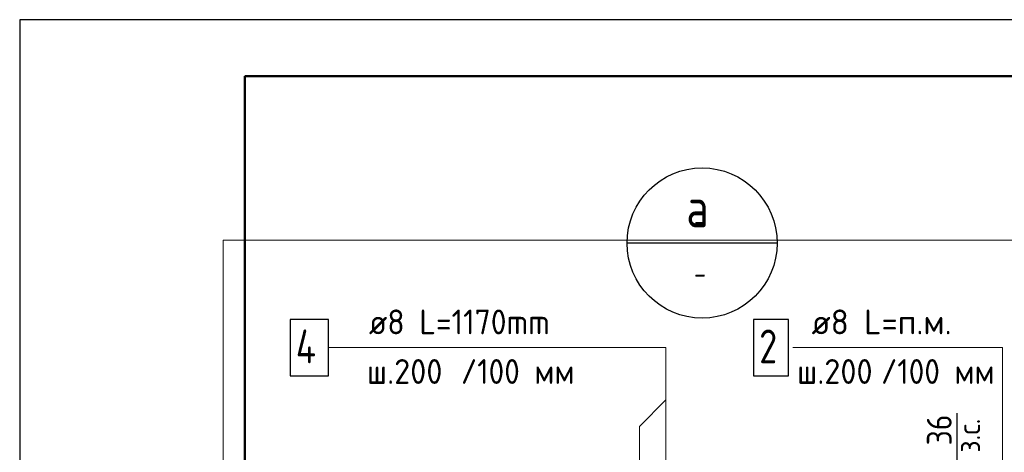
# Model space of a CAD drawing. Header units: millimetres. Extents: x 0 to 50412, y 0 to 35640.
# Tile 7 of 19: x 0 to 10500, y 31034 to 35640. Entities that reach past the tile are written whole.
import ezdxf

# ---------------------------------------------------------------- set-up
doc = ezdxf.new("R2010")
doc.units = ezdxf.units.MM
doc.linetypes.add('______2', pattern=[324, 240, -84])
for name, color, linetype, lineweight in [('Standard', 7, 'Continuous', 25), ('Позиционная метка линия выноска', 7, 'Continuous', 13), ('Позиционная метка номер позиции', 7, 'Continuous', 13), ('Текст_ общее', 7, 'Continuous', 25)]:
    doc.layers.add(name, color=color, linetype=linetype, lineweight=lineweight)
doc.layers.add('Размерная выноска', color=7, linetype='Continuous')
doc.layers.add('Стена обрамление П-обр.', color=7, linetype='Continuous', true_color=0xa0a0a0)
doc.layers.add('Стена фоновая арматура У1', color=7, linetype='______2', true_color=0xa0a0a0)
doc.styles.add('ISOCPEUR', font='txt')

msp = doc.modelspace()

# ---------------------------------------------------------------- linework, layer by layer
at = {"layer": 'Standard', "color": 7, "linetype": 'Continuous', "lineweight": 25, "transparency": 33554687}
msp.add_line((2400, 35040), (2400, 1270), dxfattribs=at)
msp.add_lwpolyline([(0, 0), (50400, 0), (50400, 35640), (0, 35640), (0, 0)], close=True, dxfattribs=at)
at = {"layer": 'Standard', "color": 7, "linetype": 'Continuous', "lineweight": 50, "transparency": 33554687}
msp.add_lwpolyline([(2400, 35040), (49800, 35040), (49800, 600), (2400, 600), (2400, 35040)], close=True, dxfattribs=at)
at = {"layer": 'Standard', "color": 254, "linetype": 'Continuous', "lineweight": 18, "true_color": 0xc4c4ff, "transparency": 33554687}
msp.add_lwpolyline([(2169, 23960), (12896, 23960), (12896, 33291), (2169, 33291), (2169, 23960)], dxfattribs=at)
at = {"layer": 'Позиционная метка линия выноска', "color": 7, "linetype": 'Continuous', "lineweight": 13, "transparency": 33554687}
for points in [[(3292, 32149), (6892, 32149), (6892, 30632)], [(10482, 29256), (10482, 32149), (8244, 32149)], [(6892, 31592), (6609, 31309), (6609, 30189), (6397, 29977)]]:
    msp.add_lwpolyline(points, dxfattribs=at)
at = {"layer": 'Размерная выноска', "color": 7, "linetype": 'Continuous', "lineweight": -3, "transparency": 33554687}
msp.add_line((9998, 30936), (9998, 31452), dxfattribs=at)
at = {"layer": 'Стена обрамление П-обр.', "color": 7, "linetype": 'Continuous', "lineweight": 25, "transparency": 33554687}
msp.add_lwpolyline([(2884, 31849), (3292, 31849), (3292, 32449), (2884, 32449), (2884, 31849)], dxfattribs=at)
at = {"layer": 'Стена фоновая арматура У1', "color": 7, "linetype": 'Continuous', "lineweight": 25, "transparency": 33554687}
msp.add_lwpolyline([(7826, 31849), (8198, 31849), (8198, 32449), (7826, 32449), (7826, 31849)], dxfattribs=at)
at = {"layer": 'Текст_ общее', "color": 7, "linetype": 'Continuous', "lineweight": -3, "transparency": 33554687}
msp.add_line((8077, 33262), (6477, 33262), dxfattribs=at)
msp.add_circle((7277, 33262), 800, dxfattribs=at)

# ---------------------------------------------------------------- texts
at = {"layer": 'Standard', "color": 7, "linetype": 'Continuous', "lineweight": 25, "transparency": 33554687, "insert": (9938, 31107), "char_height": 264, "width": 484.73, "attachment_point": 7, "rotation": 90, "style": 'ISOCPEUR'}
msp.add_mtext('\\W0.87;36', dxfattribs=at)
at = {"layer": 'Standard', "color": 7, "linetype": 'Continuous', "lineweight": 18, "transparency": 33554687, "insert": (10242, 31030), "char_height": 240, "width": 551.93, "attachment_point": 7, "rotation": 90, "style": 'ISOCPEUR'}
msp.add_mtext('\\W0.90;з.с.', dxfattribs=at)
at = {"layer": 'Позиционная метка номер позиции', "color": 7, "linetype": 'Continuous', "lineweight": 25, "transparency": 33554687, "char_height": 264, "width": 1388.4, "attachment_point": 7, "style": 'ISOCPEUR'}
for insert in [(4704, 31762), (9184, 31762)]:
    msp.add_mtext('\\W0.92;/100 мм', dxfattribs=dict(at, insert=insert))
at = {"layer": 'Стена обрамление П-обр.', "color": 7, "linetype": 'Continuous', "lineweight": 13, "transparency": 33554687, "attachment_point": 7, "style": 'ISOCPEUR'}
for s, insert, char_height, width in [('\\W0.93;ø8 L=1170mm ', (3724, 32290), 264, 2339.98), ('\\W0.80;4', (2944, 31981), 360, 431.8), ('\\W0.95;ш.200 ', (3702, 31762), 264, 1154.56)]:
    msp.add_mtext(s, dxfattribs=dict(at, insert=insert, char_height=char_height, width=width))
at = {"layer": 'Стена фоновая арматура У1', "color": 7, "linetype": 'Continuous', "lineweight": 13, "transparency": 33554687, "attachment_point": 7, "style": 'ISOCPEUR'}
for s, insert, char_height, width in [('\\W0.97;ø8 L=п.м. ', (8444, 32290), 264, 1790.24), ('\\W0.78;2', (7886, 31981), 360, 391.69), ('\\W0.95;ш.200 ', (8289, 31762), 264, 1154.56)]:
    msp.add_mtext(s, dxfattribs=dict(at, insert=insert, char_height=char_height, width=width))
at = {"layer": 'Текст_ общее', "color": 7, "linetype": 'Continuous', "lineweight": 35, "transparency": 33554687, "insert": (7109, 33430), "char_height": 420, "width": 503.76, "attachment_point": 7, "style": 'ISOCPEUR'}
msp.add_mtext('\\W0.80;а', dxfattribs=at)
at = {"layer": 'Текст_ общее', "color": 7, "linetype": 'Continuous', "lineweight": 18, "transparency": 33554687, "char_height": 240, "width": 261.12, "attachment_point": 7, "style": 'ISOCPEUR'}
for insert in [(7191, 33380), (7191, 32820)]:
    msp.add_mtext('\\W0.78;-', dxfattribs=dict(at, insert=insert))

doc.saveas('drawing.dxf')
